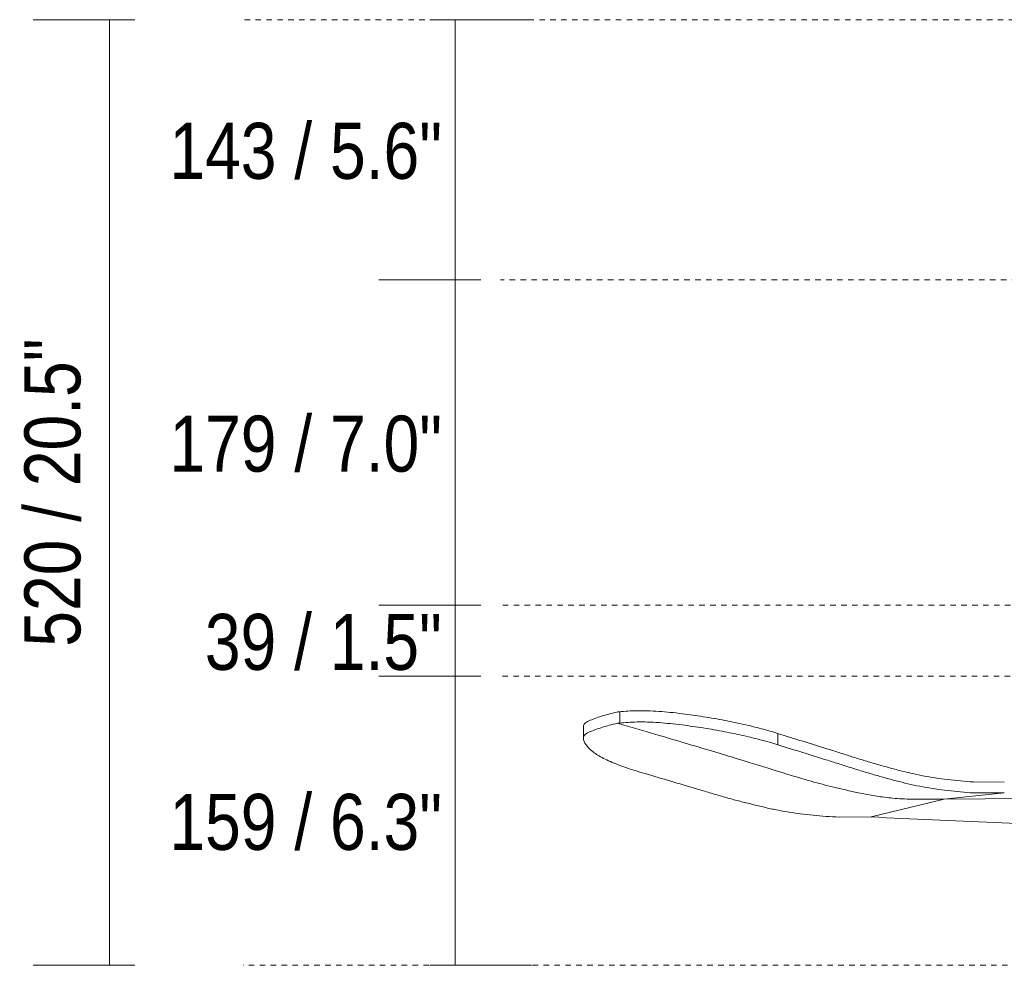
# Model space of a CAD drawing. Header units: millimetres. Extents: x 5494 to 11947, y -2708 to 7544.
# Tile 8 of 16: x 5494 to 6035, y 1480 to 2000. Entities that reach past the tile are written whole.
import ezdxf

# ---------------------------------------------------------------- set-up
doc = ezdxf.new("R2010")
doc.units = ezdxf.units.MM
doc.linetypes.add('Dash', pattern=[6, 3, -3])
doc.layers.add('A-ANNO-DIMS', color=7, linetype='Dash', lineweight=9, true_color=0xd2d2d2)
doc.layers.add('A-ANNO-DIMS-14', color=7, linetype='Continuous', lineweight=9)
doc.layers.add('E-ELEC-FIXT', color=7, linetype='Continuous', lineweight=9)
doc.styles.add('Arial Narrow', font='ARIALN.TTF', dxfattribs={"height": 30.8})
doc.dimstyles.new('FARO_-_2_2mm_Arial_Narrow_mm_Inch_Horiz', dxfattribs={"dimscale": 304.8, "dimtxt": 31.521674, "dimasz": 0, "dimexe": 0.137795, "dimexo": 0.0625, "dimgap": 0.022966, "dimtad": 3, "dimtih": 1, "dimtoh": 1, "dimdec": 0, "dimzin": 0, "dimdsep": 46, "dimtxsty": 'Arial Narrow', "dimblk1": 'NONE', "dimblk2": 'NONE', "dimsah": 1, "dimcen": 0.09, "dimadec": 0, "dimazin": 0, "dimtfac": 1, "dimtdec": 4, "dimtix": 1, "dimtmove": 0, "dimatfit": 3, "dimfxl": 0.045932, "dimfxlon": 1, "dimtvp": 1, "dimtolj": 1, "dimtzin": 0, "dimarcsym": 2})
doc.dimstyles.new('FARO_-_2_2mm_Arial_Narrow_mm_Inch_Left_1', dxfattribs={"dimscale": 304.8, "dimtxt": 31.521674, "dimasz": 0, "dimexe": 0.137795, "dimexo": 0.0625, "dimgap": 0.022966, "dimtad": 1, "dimdec": 0, "dimzin": 0, "dimdsep": 46, "dimtxsty": 'Arial Narrow', "dimblk1": 'NONE', "dimblk2": 'NONE', "dimsah": 1, "dimcen": 0.09, "dimadec": 0, "dimazin": 0, "dimtfac": 1, "dimtdec": 4, "dimtix": 1, "dimtmove": 0, "dimatfit": 3, "dimfxl": 0.045932, "dimfxlon": 1, "dimtvp": 1, "dimtolj": 1, "dimtzin": 0, "dimarcsym": 2})

# ---------------------------------------------------------------- blocks, each defined once
blk = doc.blocks.new('AOBA - 33349 AOBA Dark ceiling fan-567936-Alzado_PDF')
at = {"layer": 'E-ELEC-FIXT'}
for p, q in [((5824.12, 1619.39), (5824.12, 1613.2)), ((5804.19, 1611.22), (5804.19, 1604.99)), ((5910.99, 1607.52), (5910.99, 1601.31)), ((6018.48, 1580.83), (6035.49, 1580.79)), ((6002.36, 1571.39), (6035.49, 1574.79)), ((6035.49, 1574.79), (6018.48, 1574.82)), ((5983.66, 1566.79), (6002.36, 1571.39)), ((6002.36, 1571.39), (5985.04, 1571.39)), ((6002.36, 1571.39), (6374.39, 1574.05)), ((5962.36, 1561.56), (5983.66, 1566.79)), ((5944.74, 1561.49), (5962.36, 1561.56))]:
    blk.add_line(p, q, dxfattribs=at)
for points in [[(5807.09, 1614.37), (5809.23, 1615.3), (5813.95, 1617.05), (5819.57, 1618.56), (5822.59, 1619.26)], [(5822.59, 1619.26), (5822.85, 1619.28), (5823.35, 1619.33), (5823.87, 1619.37), (5824.12, 1619.39)], [(5824.12, 1619.39), (5825.51, 1619.56), (5828.51, 1619.82), (5831.92, 1619.96), (5833.72, 1620)], [(5833.72, 1620), (5835.45, 1620.03), (5839.19, 1620.01), (5843.47, 1619.79), (5845.72, 1619.63)], [(5845.72, 1619.63), (5847.71, 1619.49), (5851.85, 1619.13), (5856.26, 1618.63), (5858.52, 1618.35)], [(5858.52, 1618.35), (5862.28, 1617.87), (5870.02, 1616.77), (5877.96, 1615.39), (5881.92, 1614.62)], [(5804.19, 1611.31), (5804.2, 1611.91), (5804.69, 1613.02), (5806.14, 1613.95), (5807.09, 1614.37)], [(5822.87, 1613.09), (5819.78, 1612.39), (5814.06, 1610.86), (5809.26, 1609.09), (5807.09, 1608.14)], [(5824.12, 1613.2), (5823.91, 1613.18), (5823.49, 1613.15), (5823.07, 1613.11), (5822.87, 1613.09)], [(5833.72, 1613.81), (5831.92, 1613.77), (5828.51, 1613.63), (5825.51, 1613.36), (5824.12, 1613.2)], [(5845.72, 1613.43), (5843.47, 1613.59), (5839.19, 1613.82), (5835.45, 1613.84), (5833.72, 1613.81)], [(5858.52, 1612.15), (5856.26, 1612.44), (5851.85, 1612.94), (5847.71, 1613.29), (5845.72, 1613.43)], [(5881.92, 1614.62), (5885.38, 1613.95), (5892.26, 1612.53), (5902.11, 1610.11), (5908.15, 1608.4), (5910.99, 1607.52)], [(5807.09, 1608.14), (5806.14, 1607.72), (5804.69, 1606.78), (5804.2, 1605.67), (5804.19, 1605.07)], [(5881.92, 1608.42), (5877.96, 1609.19), (5870.02, 1610.57), (5862.28, 1611.67), (5858.52, 1612.15)], [(5910.99, 1601.31), (5908.15, 1602.2), (5902.11, 1603.9), (5892.26, 1606.33), (5885.38, 1607.75), (5881.92, 1608.42)], [(5804.19, 1605.07), (5804.16, 1603.82), (5805.16, 1601.2), (5808.18, 1598.36), (5810.16, 1596.89)], [(5810.16, 1596.89), (5811.73, 1595.72), (5815.75, 1593.37), (5824.13, 1589.79), (5830.99, 1587.56), (5834.65, 1586.46)]]:
    blk.add_open_spline(points, degree=3, dxfattribs=at)
for points, knots in [([(5985.04, 1571.39), (5981.01, 1571.39), (5974.01, 1571.78), (5965.24, 1573), (5957.2, 1574.46), (5949.93, 1576.02), (5943.28, 1577.55), (5937.01, 1579.12), (5930.9, 1580.76), (5922.6, 1583.14), (5910.89, 1586.72), (5891.66, 1592.7), (5864.12, 1601.06), (5837.76, 1608.79), (5822.87, 1613.09)], [0, 0, 0, 0, 0.0277367, 0.0554734, 0.0832101, 0.1109468, 0.1386835, 0.1664202, 0.1941569, 0.2218936, 0.277367, 0.3328404, 0.3883138, 0.4382327, 0.4382327, 0.4382327, 0.4382327]), ([(5910.99, 1607.52), (5915.66, 1606.05), (5924.9, 1603.15), (5936.24, 1599.63), (5945.15, 1596.81), (5951.74, 1594.69), (5958.28, 1592.63), (5964.83, 1590.72), (5971.32, 1588.9), (5977.72, 1587.14), (5984.17, 1585.54), (5990.77, 1584.16), (5997.55, 1583.03), (6006.7, 1581.77), (6013.73, 1581.13), (6018.48, 1580.83)], [-1, -1, -1, -1, -0.875, -0.75, -0.6875, -0.625, -0.5625, -0.5, -0.4375, -0.375, -0.3125, -0.25, -0.1875, -0.125, 0, 0, 0, 0]), ([(6018.48, 1574.82), (6013.73, 1575.1), (6006.7, 1575.72), (5997.54, 1576.96), (5990.76, 1578.07), (5984.13, 1579.42), (5977.65, 1581.02), (5971.22, 1582.76), (5964.72, 1584.57), (5958.18, 1586.46), (5951.65, 1588.51), (5945.08, 1590.62), (5936.19, 1593.42), (5924.87, 1596.94), (5915.65, 1599.84), (5910.99, 1601.31)], [-1, -1, -1, -1, -0.875, -0.8125, -0.75, -0.6875, -0.625, -0.5625, -0.5, -0.4375, -0.375, -0.3125, -0.25, -0.125, 0, 0, 0, 0]), ([(5834.65, 1586.46), (5839.36, 1585.04), (5848.7, 1582.24), (5860.21, 1578.87), (5869.28, 1576.17), (5876.02, 1574.16), (5882.72, 1572.2), (5889.45, 1570.4), (5896.15, 1568.69), (5902.81, 1567.05), (5909.51, 1565.56), (5918.62, 1563.89), (5930.31, 1562.39), (5939.89, 1561.7), (5944.74, 1561.49)], [-1, -1, -1, -1, -0.875, -0.75, -0.6875, -0.625, -0.5625, -0.5, -0.4375, -0.375, -0.3125, -0.25, -0.125, 0, 0, 0, 0]), ([(5962.36, 1561.56), (5984.86, 1560.56), (6052.37, 1557.52), (6142.37, 1553.35), (6232.36, 1548.91), (6299.84, 1545.31), (6367.31, 1541.44), (6412.24, 1537.98), (6434.7, 1536.08)], [-1, -1, -1, -1, -0.857143, -0.571429, -0.428571, -0.285714, -0.142857, 0, 0, 0, 0])]:
    blk.add_open_spline(points, degree=3, knots=knots, dxfattribs=at)
blk = doc.blocks.new('DIMBLOCK2-Alzado_PDF')
at = {"layer": 'A-ANNO-DIMS-14', "color": 251, "true_color": 0x5b5b5b, "transparency": 16777216}
for p, q in [((5733.7, 2000), (5719.7, 2000)), ((5733.63, 2000), (5775.7, 2000)), ((5733.7, 2000), (5733.7, 1856.99)), ((5747.7, 1856.99), (5691.7, 1856.99)), ((5733.7, 1856.99), (5747.7, 1856.99))]:
    blk.add_line(p, q, dxfattribs=at)
at = {"layer": 'A-ANNO-DIMS-14', "color": 0, "transparency": 16777216, "insert": (5576.6, 1943.28), "char_height": 30.8, "width": 180.1239, "attachment_point": 1, "line_spacing_factor": 0.974696, "style": 'Arial Narrow'}
blk.add_mtext('143 / 5.6"', dxfattribs=at)
blk = doc.blocks.new('_None')
blk = doc.blocks.new('DIMBLOCK3-Alzado_PDF')
at = {"layer": 'A-ANNO-DIMS-14', "color": 251, "true_color": 0x5b5b5b, "transparency": 16777216}
for p, q in [((5747.7, 1856.99), (5691.7, 1856.99)), ((5733.7, 1856.99), (5733.7, 1677.96)), ((5733.7, 1856.99), (5747.7, 1856.99)), ((5747.7, 1677.96), (5691.7, 1677.96)), ((5733.7, 1677.96), (5747.7, 1677.96))]:
    blk.add_line(p, q, dxfattribs=at)
at = {"layer": 'A-ANNO-DIMS-14', "color": 0, "transparency": 16777216, "insert": (5576.6, 1782.26), "char_height": 30.8, "width": 180.1239, "attachment_point": 1, "line_spacing_factor": 0.974696, "style": 'Arial Narrow'}
blk.add_mtext('179 / 7.0"', dxfattribs=at)
blk = doc.blocks.new('DIMBLOCK4-Alzado_PDF')
at = {"layer": 'A-ANNO-DIMS-14', "color": 251, "true_color": 0x5b5b5b, "transparency": 16777216}
for p, q in [((5747.7, 1677.96), (5691.7, 1677.96)), ((5733.7, 1677.96), (5733.7, 1638.96)), ((5733.7, 1677.96), (5747.7, 1677.96)), ((5747.7, 1638.96), (5691.7, 1638.96)), ((5733.7, 1638.96), (5747.7, 1638.96))]:
    blk.add_line(p, q, dxfattribs=at)
at = {"layer": 'A-ANNO-DIMS-14', "color": 0, "transparency": 16777216, "insert": (5596.11, 1673.25), "char_height": 30.8, "width": 156.7078, "attachment_point": 1, "line_spacing_factor": 0.974696, "style": 'Arial Narrow'}
blk.add_mtext('39 / 1.5"', dxfattribs=at)
blk = doc.blocks.new('DIMBLOCK5-Alzado_PDF')
at = {"layer": 'A-ANNO-DIMS-14', "color": 251, "true_color": 0x5b5b5b, "transparency": 16777216}
for p, q in [((5747.7, 1638.96), (5691.7, 1638.96)), ((5733.7, 1638.96), (5733.7, 1479.99)), ((5733.7, 1638.96), (5747.7, 1638.96)), ((5733.7, 1479.99), (5719.7, 1479.99)), ((5733.63, 1479.99), (5775.7, 1479.99))]:
    blk.add_line(p, q, dxfattribs=at)
at = {"layer": 'A-ANNO-DIMS-14', "color": 0, "transparency": 16777216, "insert": (5576.6, 1574.26), "char_height": 30.8, "width": 180.1239, "attachment_point": 1, "line_spacing_factor": 0.974696, "style": 'Arial Narrow'}
blk.add_mtext('159 / 6.3"', dxfattribs=at)
blk = doc.blocks.new('DIMBLOCK6-Alzado_PDF')
at = {"layer": 'A-ANNO-DIMS-14', "color": 251, "true_color": 0x5b5b5b, "transparency": 16777216}
for p, q in [((5557.7, 2000), (5501.7, 2000)), ((5543.7, 2000), (5543.7, 1479.99)), ((5543.7, 2000), (5557.7, 2000)), ((5557.7, 1479.99), (5501.7, 1479.99)), ((5543.7, 1479.99), (5557.7, 1479.99))]:
    blk.add_line(p, q, dxfattribs=at)
at = {"layer": 'A-ANNO-DIMS-14', "color": 0, "transparency": 16777216, "insert": (5496.9, 1655.19), "char_height": 30.8, "width": 203.54, "attachment_point": 1, "rotation": 90, "line_spacing_factor": 0.974696, "style": 'Arial Narrow'}
blk.add_mtext('520 / 20.5"', dxfattribs=at)

msp = doc.modelspace()

# ---------------------------------------------------------------- linework, layer by layer
at = {"layer": 'A-ANNO-DIMS'}
for p, q in [((6394.95, 2000), (5617.17, 2000)), ((6546.61, 1856.99), (5758.65, 1856.99)), ((6560.87, 1677.96), (5758.65, 1677.96)), ((6518.65, 1638.96), (5758.65, 1638.96)), ((6595.27, 1479.99), (5617.17, 1479.99))]:
    msp.add_line(p, q, dxfattribs=at)

# ---------------------------------------------------------------- block references
at = {"layer": 'E-ELEC-FIXT'}
msp.add_blockref('AOBA - 33349 AOBA Dark ceiling fan-567936-Alzado_PDF', (0, 0), dxfattribs=at)

# ---------------------------------------------------------------- dimensions: what is measured, and where the dimension line sits
at = {"layer": 'A-ANNO-DIMS', "color": 251, "linetype": 'Continuous', "true_color": 0x5b5b5b}
for base, p1, p2, dimstyle, override, picture, middle in [((5543.7, 1479.99), (5557.7, 2000), (5557.7, 1479.99), 'FARO_-_2_2mm_Arial_Narrow_mm_Inch_Left_1', {"dimpost": '<>', "dimfxl": 520.009347}, 'DIMBLOCK6-Alzado_PDF', (5516.77, 1740)), ((5733.7, 1856.99), (5719.7, 2000), (5747.7, 1856.99), 'FARO_-_2_2mm_Arial_Narrow_mm_Inch_Horiz', {"dimpost": '<>', "dimfxl": 145.724649}, 'DIMBLOCK2-Alzado_PDF', (5640.04, 1928.5)), ((5733.7, 1677.96), (5747.7, 1856.99), (5747.7, 1677.96), 'FARO_-_2_2mm_Arial_Narrow_mm_Inch_Horiz', {"dimpost": '<>', "dimfxl": 179.031016}, 'DIMBLOCK3-Alzado_PDF', (5640.04, 1767.48)), ((5733.7, 1638.96), (5747.7, 1677.96), (5747.7, 1638.96), 'FARO_-_2_2mm_Arial_Narrow_mm_Inch_Horiz', {"dimpost": '<>', "dimfxl": 39}, 'DIMBLOCK4-Alzado_PDF', (5648.66, 1658.46)), ((5733.7, 1479.99), (5747.7, 1638.96), (5719.7, 1479.99), 'FARO_-_2_2mm_Arial_Narrow_mm_Inch_Horiz', {"dimpost": '<>', "dimfxl": 161.41604}, 'DIMBLOCK5-Alzado_PDF', (5640.04, 1559.48))]:
    dim = msp.add_linear_dim(base=base, p1=p1, p2=p2, angle=90, dimstyle=dimstyle, override=override, dxfattribs=at)
    dim.commit()
    dim.dimension.update_dxf_attribs({"geometry": picture, "text_midpoint": middle})

doc.saveas('drawing.dxf')
